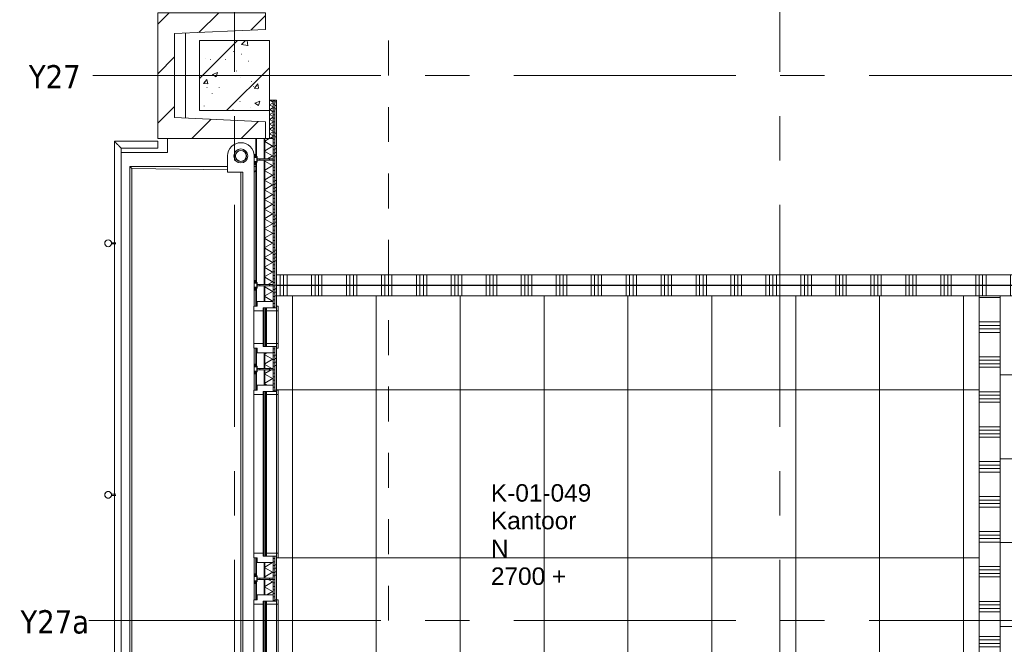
# Model space of a CAD drawing. Header units: millimetres. Extents: x 83969 to 141394, y 139608 to 176267.
# Tile 7 of 40: x 84263 to 91305, y 155831 to 160300. Entities that reach past the tile are written whole.
import ezdxf
from ezdxf.enums import TextEntityAlignment as Align

# ---------------------------------------------------------------- set-up
doc = ezdxf.new("R2010")
doc.units = ezdxf.units.MM
doc.header["$LTSCALE"] = 50
doc.linetypes.add('B0401', pattern=[9.5, 5, -1.5, -3])
doc.linetypes.add('CENTER', pattern=[50.8, 31.75, -6.35, 6.35, -6.35])
for name, color, linetype in [('00---0--FM-RUIMTENR', 7, 'Continuous'), ('AL68----_BRAND_60 MIN', 92, 'BR60'), ('AT$1A---_BWDTEKST', 7, 'Continuous'), ('AT$1A---_PLAFONDHOOGTE', 7, 'Continuous'), ('AT$1A---_TEKST', 7, 'Continuous'), ('AT$1A---_ZONETEKST', 7, 'Continuous')]:
    doc.layers.add(name, color=color, linetype=linetype)
for name, color, linetype, lineweight in [('AA$1A---_ARCEER', 1, 'Continuous', 18), ('AL$7A---_STRAMIEN', 8, 'CENTER', 9), ('AL21----_BUITENWAND', 7, 'Continuous', 9), ('AL21----_BUITENWANDAFW', 4, 'Continuous', 9), ('AL22----_BINNENWAND', 7, 'Continuous', 9), ('AL23----_VLOEREN', 2, 'Continuous', 9), ('AL28----_KOLOMKOP_BETONBAND', 2, 'B0401', 9), ('AL28----_KONSTRUKTIES', 4, 'Continuous', 9), ('AL31----_BUITENKOZIJN', 14, 'Continuous', 9), ('AL34----_BALUSTRADES', 1, 'Continuous', 9), ('AL35----_PLAFONDS', 16, 'Continuous', 9), ('AL72----_INRGEBRUIKSR', 6, 'Continuous', 9)]:
    doc.layers.add(name, color=color, linetype=linetype, lineweight=lineweight)
doc.styles.add('FM_TEKST', font='arial.ttf')
doc.styles.add('Tahoma_3', font='tahoma.ttf', dxfattribs={"height": 166.628086})
doc.linetypes.add('BR60', pattern='A,15,-1,["60",Standard,S=2.5,R=0,X=0,Y=-1.25],-4', length=20)
pattern_1 = [(0, (154885.574, 120319.74), (0, 25), [])]
pattern_2 = [(225, (-609.6, 10), (28.2843, -28.2843), [])]
pattern_3 = [(225, (-609.6, -10), (28.2843, -28.2843), [])]

# ---------------------------------------------------------------- blocks, each defined once
blk = doc.blocks.new('LUMC_constructie_2018_rvt-1-bwd N-01')
at = {"layer": 'AA$1A---_ARCEER'}
h = blk.add_hatch(dxfattribs=at)
h.set_pattern_fill('FP_250', color=256, style=0, pattern_type=2)
h.set_pattern_definition([(50, (154885.57, 120319.74), (364.3679, -31.8783), [38.1, -419.1]), (355, (154885.57, 120319.74), (-70.4859, 382.1133), [30.48, -335.28]), (100.451, (154915.94, 120317.1), (293.885, 350.2334), [32.38, -356.18]), (46.184, (154885.57, 120421.34), (542.1585, -84.0858), [57.15, -628.65]), (96.636, (154930.75, 120414.33), (474.805, 494.8554), [48.57, -534.27]), (351.184, (154885.6, 120421.34), (474.8102, 494.85), [45.72, -502.92]), (21, (154936.37, 120395.94), (303.2285, -204.5305), [38.1, -419.1]), (326, (154936.37, 120395.94), (123.6039, 368.376), [30.48, -335.28]), (71.451, (154961.64, 120378.9), (426.8341, 163.8427), [32.38, -356.18]), (37.5, (154885.57, 120319.74), (6.17665, 169.11015), [1.676, -329.54, 1.676, -338.684, -336.55]), (37.5, (154885.57, 120319.74), (6.17665, 169.11015), [-671.576, 1.676, -334.874]), (7.5, (154885.57, 120319.74), (133.63888, 200.3615), [1.676, -192.38, 1.676, -321.92, -128.27]), (7.5, (154885.57, 120319.74), (133.63888, 200.3615), [-517.652, 1.676, -126.594]), (327.5, (154772.29, 120319.74), (271.18182, -11.45836), [1.676, -125.324, 1.676, -394.564, -525.78]), (327.5, (154772.29, 120319.74), (271.18182, -11.45836), [-523.24, 1.676, -524.104]), (317.5, (154721.5, 120319.74), (296.2585, 50.85285), [1.676, -163.424, 1.676, -261.468, -373.38]), (317.5, (154721.5, 120319.74), (296.2585, 50.85285), [-428.244, 1.676, -371.704]), (45, (154885.57, 120319.74), (211.036, -211.036), [])])
h.paths.add_polyline_path([(85550, 159650), (86050, 159650), (86050, 160150), (85550, 160150)], flags=0)
at = {"layer": 'AL23----_VLOEREN'}
blk.add_line((85450, 160203.7), (85450, 159596.3), dxfattribs=at)
at = {"layer": 'AL28----_KOLOMKOP_BETONBAND'}
for p, q in [((86900, 158475), (86900, 175303)), ((86900, 158475), (86900, 174400)), ((85450, 160203.7), (85450, 159596.3)), ((86050, 160150), (85550, 160150)), ((85550, 160150), (85550, 159650)), ((86050, 159723.7), (86050, 160150)), ((85550, 159650), (86050, 159650)), ((86900, 154575), (86900, 158325)), ((86900, 154575), (86900, 158325))]:
    blk.add_line(p, q, dxfattribs=at)
at = {"layer": 'AL28----_KONSTRUKTIES'}
for p, q in [((86050, 160150), (85550, 160150)), ((85550, 160150), (85550, 159650)), ((86050, 159650), (86050, 160150)), ((85550, 159650), (86050, 159650))]:
    blk.add_line(p, q, dxfattribs=at)
blk = doc.blocks.new('21_LUMC_MOD_prefab_gevelbekleding_kolom - kolom-V24-bwd N-01')
at = {"layer": 'AL21----_BUITENWANDAFW'}
h = blk.add_hatch(dxfattribs=at)
h.set_pattern_fill('FP_266', color=256, style=0, pattern_type=2)
h.set_pattern_definition([(135, (39580.26, 69250.57), (-176.7767, -176.7767), [])])
h.paths.add_polyline_path([(450, -335.3), (450, 385), (330, 385), (300, -265), (-300, -265), (-330, 385), (-450, 385), (-450, -385), (450, -385)], flags=0)
for p, q in [((-330, 385), (-450, 385)), ((-450, 385), (-450, -385)), ((-300, -265), (-330, 385)), ((330, 385), (300, -265)), ((450, 385), (330, 385)), ((450, -385), (450, 385)), ((300, -265), (-300, -265)), ((-450, -385), (450, -385))]:
    blk.add_line(p, q, dxfattribs=at)
blk = doc.blocks.new('23_LUMC_MOD_prefab_gevelbekleding_balkon - balkonplaat-V27-bwd N-01')
at = {"layer": 'AL23----_VLOEREN'}
for p, q in [((-3305, 872.5), (-3295, 872.5)), ((-2405, 872.5), (-2395, 872.5)), ((-1805, 872.5), (-1795, 872.5)), ((-305, 872.5), (-295, 872.5)), ((1195, 872.5), (1205, 872.5)), ((1795, 872.5), (1805, 872.5)), ((3295, 872.5), (3305, 872.5)), ((-3305, 802.5), (-3295, 802.5)), ((-2405, 802.5), (-2395, 802.5)), ((-1805, 802.5), (-1795, 802.5)), ((-305, 802.5), (-295, 802.5)), ((1195, 802.5), (1205, 802.5)), ((1795, 802.5), (1805, 802.5)), ((3295, 802.5), (3305, 802.5)), ((-3325, 762.5), (-3250, 762.5)), ((-3250, 774), (-3250, 762.5)), ((-3250, 762.5), (-3210, 762.5)), ((-3210, 762.5), (-3221.5, 774)), ((-3210, 762.5), (-2250, 762.5)), ((-1950, 762.5), (-1650, 762.5)), ((-450, 762.5), (-150, 762.5)), ((1050, 762.5), (1950, 762.5)), ((3150, 762.5), (3210, 762.5)), ((3210, 762.5), (3221.5, 774)), ((3210, 682.5), (3210, 762.5)), ((3250, 774), (3250, -127.5)), ((-3210, 682.5), (-3210, 667.5)), ((-3210, 682.5), (3210, 682.5)), ((-3210, 667.5), (-3210, 572.5)), ((-3210, 667.5), (3225, 667.5)), ((3225, 667.5), (3210, 682.5)), ((3235, -112.5), (3225, 667.5)), ((-3250, 572.5), (-3325, 572.5)), ((-3226.2, 572.5), (-3250, 572.5)), ((-3250, 572.5), (-3250, -127.5)), ((-3235, -112.5), (-3226.2, 572.5)), ((-3210, 572.5), (-3226.2, 572.5)), ((-3350, 142.5), (-3450, 142.5)), ((-3350, 142.5), (-3350, -189.2)), ((3350, -189.1), (3350, 142.5)), ((3350, 142.5), (3450, 142.5)), ((-3250, -127.5), (-3235, -112.5)), ((3250, -127.5), (-3250, -127.5)), ((-3235, -112.5), (3235, -112.5)), ((3250, -127.5), (3235, -112.5))]:
    blk.add_line(p, q, dxfattribs=at)
for radius, start, end in [(95, 90, 270), (50, 0, 180), (50, 180, 0)]:
    blk.add_arc((-3325, 667.5), radius, start, end, dxfattribs=at)
blk = doc.blocks.new('Railing - standaard_2rails-3175959-bwd N-01')
at = {"layer": 'AL34----_BALUSTRADES'}
for p, q in [((-10, 4), (-10, 85)), ((-30, -4), (-30, 4)), ((0.9, 4), (-30, 4)), ((0.9, -4), (-30, -4)), ((-10, -85), (-10, -4))]:
    blk.add_line(p, q, dxfattribs=at)
for radius, start, end in [(24.1, 90, 270), (24.1, 162.76738, 180), (24.1, 127.58894, 160.69847), (24.2, 55.33669, 124.66331), (24.2, 270, 90), (24.2, 19.30153, 52.41106), (24.2, 0, 17.23262), (24.1, 180, 197.23262), (24.1, 199.30153, 232.41106), (24.1, 235.33669, 304.66331), (24.2, 307.58894, 340.69847), (24.2, 342.76738, 0)]:
    blk.add_arc((-54.2, 0), radius, start, end, dxfattribs=at)
blk = doc.blocks.new('Railing - standaard_2rails-V28-bwd N-01')
at = {"layer": 'AL34----_BALUSTRADES'}
for p, q in [((-10, 4), (-10, 85)), ((-30, -4), (-30, 4)), ((0.9, 4), (-30, 4)), ((0.9, -4), (-30, -4)), ((-10, -85), (-10, -4))]:
    blk.add_line(p, q, dxfattribs=at)
for radius, start, end in [(24.1, 90, 270), (24.1, 162.76738, 180), (24.2, 127.58894, 160.69847), (24.2, 55.33669, 124.66331), (24.2, 270, 90), (24.1, 19.30153, 52.41106), (24.2, 0, 17.23262), (24.1, 180, 197.23262), (24.1, 199.30153, 232.41106), (24.1, 235.33669, 269.82039), (24.1, 270.17961, 304.66331), (24.2, 307.58894, 340.69847), (24.2, 342.76738, 0)]:
    blk.add_arc((-54.2, 0), radius, start, end, dxfattribs=at)
blk = doc.blocks.new('Railing - Railing-5681907-bwd N-01')
at = {"layer": 'AL34----_BALUSTRADES'}
for p, q in [((-69945.5, 39110.2), (-69945.5, 32260.3)), ((-69635.6, 39110.2), (-69945.5, 39110.2)), ((-69635.6, 39110.2), (-69635.6, 39061.9)), ((-69897.2, 32260.3), (-69897.2, 39061.9)), ((-69897.2, 39061.9), (-69635.6, 39061.9)), ((-69897.2, 32260.3), (-69945.5, 32260.3))]:
    blk.add_line(p, q, dxfattribs=at)
blk.add_open_spline([(-69897.2, 39061.9), (-69897.2, 39061.9), (-69897.6, 39062.3), (-69899, 39063.7), (-69900.4, 39065.1), (-69901.9, 39066.6), (-69903.2, 39067.9), (-69904.6, 39069.3), (-69906.2, 39070.9), (-69908, 39072.6), (-69909.3, 39074), (-69910.7, 39075.4), (-69912.1, 39076.8), (-69913.6, 39078.3), (-69915.1, 39079.8), (-69916.6, 39081.3), (-69918.2, 39082.9), (-69919.8, 39084.5), (-69921.4, 39086.1), (-69922.9, 39087.6), (-69924.5, 39089.2), (-69926.1, 39090.8), (-69927.6, 39092.3), (-69929.1, 39093.8), (-69930.6, 39095.3), (-69932.1, 39096.7), (-69933.5, 39098.1), (-69934.8, 39099.5), (-69936.5, 39101.2), (-69938.1, 39102.8), (-69939.5, 39104.2), (-69940.9, 39105.6), (-69942.3, 39107), (-69943.7, 39108.4), (-69945.1, 39109.8), (-69945.5, 39110.2), (-69945.5, 39110.2)], degree=3, knots=[-1, -1, -1, -1, -0.916667, -0.875, -0.833333, -0.791667, -0.770833, -0.75, -0.708333, -0.6875, -0.666667, -0.645833, -0.625, -0.604167, -0.583333, -0.5625, -0.541667, -0.520833, -0.5, -0.479167, -0.458333, -0.4375, -0.416667, -0.395833, -0.375, -0.354167, -0.333333, -0.3125, -0.291667, -0.25, -0.229167, -0.208333, -0.166667, -0.125, -0.083333, 0, 0, 0, 0], dxfattribs=at)
for name, p in [('Railing - standaard_2rails-3175959-bwd N-01', (-69935.6, 38380.3)), ('Railing - standaard_2rails-V28-bwd N-01', (-69935.6, 36580.3)), ('Railing - standaard_2rails-3175959-bwd N-01', (-69935.6, 34780.3)), ('Railing - standaard_2rails-3175959-bwd N-01', (-69935.6, 32980.3))]:
    blk.add_blockref(name, p)
blk = doc.blocks.new('31_LUMC_MOD_houten buitenkozijn_vast raam_enkel - fase1_1100x1200mm-7080326-bwd N-01')
at = {"layer": 'AL31----_BUITENKOZIJN'}
blk.add_hatch(color=256, dxfattribs=at).paths.add_polyline_path([(715, 76.25), (717, 76.25), (717, 80.25), (733, 80.25), (733, 64.25), (767, 64.25), (767, 80.25), (783, 80.25), (783, 76.25), (785, 76.25), (785, 82.25), (765, 82.25), (765, 66.25), (735, 66.25), (735, 82.25), (715, 82.25)], flags=0)
for p, q in [((-600, 89.25), (-600, 74.25)), ((-567, 89.25), (-600, 89.25)), ((-567, 22.25), (-567, 89.25)), ((-567, 89.25), (567, 89.25)), ((600, 89.25), (567, 89.25)), ((567, 89.25), (567, 22.25)), ((600, 74.25), (600, 89.25)), ((735, 82.25), (715, 82.25)), ((715, 82.25), (715, 76.25)), ((715, 76.25), (717, 76.25)), ((717, 76.25), (717, 80.25)), ((717, 80.25), (733, 80.25)), ((733, 80.25), (733, 64.25)), ((735, 66.25), (735, 82.25)), ((785, 82.25), (765, 82.25)), ((765, 82.25), (765, 66.25)), ((767, 64.25), (767, 80.25)), ((767, 80.25), (783, 80.25)), ((783, 80.25), (783, 76.25)), ((783, 76.25), (785, 76.25)), ((785, 76.25), (785, 82.25)), ((-589, 19.75), (-589, 22.25)), ((-589, 22.25), (-567, 22.25)), ((567, 22.25), (-567, 22.25)), ((567, 22.25), (589, 22.25)), ((589, 22.25), (589, 19.75)), ((765, 66.25), (735, 66.25)), ((745, 64.25), (755, 64.25)), ((-589, -49.75), (-589, -0.25)), ((-589, -2.75), (-589, -49.75)), ((-567, -2.75), (-589, -2.75)), ((-567, -86.75), (-567, -2.75)), ((-567, -2.75), (567, -2.75)), ((589, -2.75), (567, -2.75)), ((567, -2.75), (567, -86.75)), ((589, -0.25), (589, -49.75)), ((589, -49.75), (589, -2.75)), ((-600, -74.25), (-600, -86.75)), ((-600, -86.75), (-567, -86.75)), ((567, -86.75), (-567, -86.75)), ((567, -86.75), (600, -86.75)), ((600, -86.75), (600, -74.25))]:
    blk.add_line(p, q, dxfattribs=at)
blk = doc.blocks.new('30_LUMC_MOD_kozijnvulling_glas_dubbel - floatglas-7417961-bwd N-01')
at = {"layer": 'AL31----_BUITENKOZIJN'}
h = blk.add_hatch(dxfattribs=at)
h.set_pattern_fill('FP_269', color=256, style=0, pattern_type=2)
h.set_pattern_definition(pattern_2)
h.paths.add_polyline_path([(589, 10), (-589, 10), (-589, 5), (589, 5)], flags=0)
h = blk.add_hatch(dxfattribs=at)
h.set_pattern_fill('FP_270', color=256, style=0, pattern_type=2)
h.set_pattern_definition(pattern_3)
h.paths.add_polyline_path([(589, -5), (-589, -5), (-589, -10), (589, -10)], flags=0)
for p, q in [((-589, 10), (589, 10)), ((-589, 5), (-589, 10)), ((589, 5), (-589, 5)), ((-589, 5), (-589, -5)), ((589, 5), (-589, 5)), ((589, 5), (589, 10)), ((589, -5), (589, 5)), ((-589, -5), (589, -5)), ((-589, -5), (589, -5)), ((-589, -5), (-589, -10)), ((589, -10), (-589, -10)), ((589, -5), (589, -10))]:
    blk.add_line(p, q, dxfattribs=at)
blk = doc.blocks.new('31_LUMC_MOD_houten buitenkozijn_vast raam_enkel - fase1_1100x300mm-7080684-bwd N-01')
at = {"layer": 'AL31----_BUITENKOZIJN'}
blk.add_hatch(color=256, dxfattribs=at).paths.add_polyline_path([(265, 82.25), (265, 76.25), (267, 76.25), (267, 80.25), (283, 80.25), (283, 64.25), (317, 64.42), (317, 80.25), (333, 80.25), (333, 76.25), (335, 76.25), (335, 82.25), (315, 82.25), (315, 66.25), (285, 66.25), (285, 82.25)], flags=0)
for p, q in [((-150, 89.25), (-150, 74.25)), ((-117, 89.25), (-150, 89.25)), ((-117, 22.25), (-117, 89.25)), ((-117, 89.25), (117, 89.25)), ((150, 89.25), (117, 89.25)), ((117, 89.25), (117, 22.25)), ((150, 74.25), (150, 89.25)), ((285, 82.25), (265, 82.25)), ((265, 82.25), (265, 76.25)), ((265, 76.25), (267, 76.25)), ((267, 76.25), (267, 80.25)), ((267, 80.25), (283, 80.25)), ((283, 80.25), (283, 64.25)), ((285, 66.25), (285, 82.25)), ((335, 82.25), (315, 82.25)), ((315, 82.25), (315, 66.25)), ((317, 64.25), (317, 80.25)), ((317, 80.25), (333, 80.25)), ((333, 80.25), (333, 76.25)), ((333, 76.25), (335, 76.25)), ((335, 76.25), (335, 82.25)), ((-139, 19.75), (-139, 22.25)), ((-139, 22.25), (-117, 22.25)), ((117, 22.25), (-117, 22.25)), ((117, 22.25), (139, 22.25)), ((139, 22.25), (139, 19.75)), ((315, 66.25), (285, 66.25)), ((295, 64.25), (305, 64.25)), ((-139, -49.75), (-139, -0.25)), ((-139, -2.75), (-139, -49.75)), ((-117, -2.75), (-139, -2.75)), ((-117, -86.75), (-117, -2.75)), ((-117, -2.75), (117, -2.75)), ((139, -2.75), (117, -2.75)), ((117, -2.75), (117, -86.75)), ((139, -0.25), (139, -49.75)), ((139, -49.75), (139, -2.75)), ((-150, -74.25), (-150, -86.75)), ((-150, -86.75), (-117, -86.75)), ((117, -86.75), (-117, -86.75)), ((117, -86.75), (150, -86.75)), ((150, -86.75), (150, -74.25))]:
    blk.add_line(p, q, dxfattribs=at)
blk = doc.blocks.new('30_LUMC_MOD_kozijnvulling_glas_dubbel - floatglas-7417962-bwd N-01')
at = {"layer": 'AL31----_BUITENKOZIJN'}
h = blk.add_hatch(dxfattribs=at)
h.set_pattern_fill('FP_269', color=256, style=0, pattern_type=2)
h.set_pattern_definition(pattern_2)
h.paths.add_polyline_path([(139, 5), (139, 10), (-139, 10), (-139, 5), (124.9, 5)], flags=0)
h = blk.add_hatch(dxfattribs=at)
h.set_pattern_fill('FP_270', color=256, style=0, pattern_type=2)
h.set_pattern_definition(pattern_3)
h.paths.add_polyline_path([(139, -5), (-139, -5), (-139, -10), (139, -10)], flags=0)
for p, q in [((-139, 10), (139, 10)), ((-139, 5), (-139, 10)), ((139, 5), (-139, 5)), ((-139, 5), (-139, -5)), ((139, 5), (-139, 5)), ((139, 5), (139, 10)), ((139, -5), (139, 5)), ((-139, -5), (139, -5)), ((-139, -5), (139, -5)), ((-139, -5), (-139, -10)), ((139, -10), (-139, -10)), ((139, -5), (139, -10))]:
    blk.add_line(p, q, dxfattribs=at)
blk = doc.blocks.new('31_LUMC_MOD_houten buitenkozijn_dicht paneel - fase1_900mm-3176919-bwd N-01')
at = {"layer": 'AL31----_BUITENKOZIJN'}
blk.add_hatch(color=256, dxfattribs=at).paths.add_polyline_path([(415, 76.25), (417, 76.25), (417, 80.25), (433, 80.25), (433, 64.25), (467, 64.25), (467, 80.25), (483, 80.25), (483, 76.25), (485, 76.25), (485, 82.25), (465, 82.25), (465, 66.25), (435, 66.25), (435, 82.25), (415, 82.25)], flags=0)
for p, q in [((435, 82.25), (415, 82.25)), ((415, 82.25), (415, 76.25)), ((415, 76.25), (417, 76.25)), ((417, 76.25), (417, 80.25)), ((417, 80.25), (433, 80.25)), ((433, 80.25), (433, 64.25)), ((435, 66.25), (435, 82.25)), ((485, 82.25), (465, 82.25)), ((465, 82.25), (465, 66.25)), ((467, 64.25), (467, 80.25)), ((467, 80.25), (483, 80.25)), ((483, 80.25), (483, 76.25)), ((483, 76.25), (485, 76.25)), ((485, 76.25), (485, 82.25)), ((465, 66.25), (435, 66.25)), ((445, 64.25), (455, 64.25))]:
    blk.add_line(p, q, dxfattribs=at)
blk = doc.blocks.new('52_LUMC_MOD_hemelwaterafvoer - d_80-5432117-bwd N-01')
at = {"layer": 'AL72----_INRGEBRUIKSR'}
for radius, start, end in [(40, 0, 180), (39, 0, 180), (40, 180, 0), (39, 180, 0)]:
    blk.add_arc((0, 0), radius, start, end, dxfattribs=at)
blk = doc.blocks.new('LUMC_schil_2018_rvt-1-bwd N-01')
at = {"layer": 'AA$1A---_ARCEER'}
h = blk.add_hatch(dxfattribs=at)
h.set_pattern_fill('FP_255', color=256, angle=-120, style=0, pattern_type=2)
h.set_pattern_definition([(330, (86050, 159586.866), (29.982, 17.331), []), (30, (86050, 159552.216), (-0.018, 34.631), [])])
h.paths.add_polyline_path([(86050, 159450), (86075.5, 159450), (86075.5, 159723.7), (86050, 159723.7), (86050, 159486.5)], flags=0)
h = blk.add_hatch(dxfattribs=at)
h.set_pattern_fill('FP_249', color=256, style=0, pattern_type=2)
h.set_pattern_definition(pattern_1)
h.paths.add_polyline_path([(86075.5, 159450), (86087.5, 159450), (86087.5, 159723.7), (86075.5, 159723.7), (86075.5, 159623.9)], flags=0)
h = blk.add_hatch(dxfattribs=at)
h.set_pattern_fill('FP_254', color=256, angle=-90, style=0, pattern_type=2)
h.set_pattern_definition([(0, (86050, 159486.87), (0, 250), []), (0, (86050, 159461.87), (0, 250), []), (0, (86050, 159436.87), (0, 250), []), (0, (86050, 159411.87), (0, 250), [])])
h.paths.add_polyline_path([(86087.5, 159450), (86100, 159450), (86100, 159723.7), (86087.5, 159723.7), (86087.5, 159623.9)], flags=0)
h = blk.add_hatch(dxfattribs=at)
h.set_pattern_fill('FP_257', color=256, angle=-120, style=0, pattern_type=2)
h.set_pattern_definition([(330, (85951.5, 156000), (60.0078, 34.6365), []), (30, (85951.5, 155930.7), (0.0078, 69.2865), [])])
h.paths.add_polyline_path([(86015.5, 152550), (86075.5, 152550), (86075.5, 152695), (86015.5, 152695), (86015.5, 152616.3)], flags=0)
h.paths.add_polyline_path([(86075.5, 152705), (86075.5, 152816), (86015.5, 152816), (86015.5, 152705), (86060.1, 152705)], flags=0)
h.paths.add_polyline_path([(86075.5, 154084), (86075.5, 154195), (86015.5, 154195), (86015.5, 154084), (86060.1, 154084)], flags=0)
h.paths.add_polyline_path([(86015.5, 154205), (86075.5, 154205), (86075.5, 154795), (86015.5, 154795), (86015.5, 154265.2)], flags=0)
h.paths.add_polyline_path([(86060.1, 154805), (86075.5, 154805), (86075.5, 154916), (86015.5, 154916), (86015.5, 154805)], flags=0)
h.paths.add_polyline_path([(86015.5, 156184), (86075.5, 156184), (86075.5, 156295), (86015.5, 156295), (86015.5, 156188.8)], flags=0)
h.paths.add_polyline_path([(86060.1, 156305), (86075.5, 156305), (86075.5, 156416), (86015.5, 156416), (86015.5, 156305)], flags=0)
h.paths.add_polyline_path([(86015.5, 157684), (86075.5, 157684), (86075.5, 157795), (86015.5, 157795), (86015.5, 157700.3)], flags=0)
h.paths.add_polyline_path([(86075.5, 157805), (86075.5, 157916), (86015.5, 157916), (86015.5, 157805), (86060.1, 157805)], flags=0)
h.paths.add_polyline_path([(86015.5, 158284), (86075.5, 158284), (86075.5, 158395), (86015.5, 158395), (86015.5, 158387.3)], flags=0)
h.paths.add_polyline_path([(86015.5, 158405), (86075.5, 158405), (86075.5, 159295), (86015.5, 159295), (86015.5, 158524.7)], flags=0)
h.paths.add_polyline_path([(86015.5, 159305), (86075.5, 159305), (86075.5, 159450), (86015.5, 159450), (86015.5, 159349.1)], flags=0)
h = blk.add_hatch(dxfattribs=at)
h.set_pattern_fill('FP_249', color=256, style=0, pattern_type=2)
h.set_pattern_definition(pattern_1)
h.paths.add_polyline_path([(86075.5, 152550), (86087.5, 152550), (86087.5, 152861), (86075.5, 152861), (86075.5, 152695)], flags=0)
h.paths.add_polyline_path([(86075.5, 154039), (86087.5, 154039), (86087.5, 154961), (86075.5, 154961), (86075.5, 154084)], flags=0)
h.paths.add_polyline_path([(86075.5, 156139), (86087.5, 156139), (86087.5, 156461), (86075.5, 156461), (86075.5, 156184)], flags=0)
h.paths.add_polyline_path([(86075.5, 157639), (86087.5, 157639), (86087.5, 157961), (86075.5, 157961), (86075.5, 157684)], flags=0)
h.paths.add_polyline_path([(86087.5, 158239), (86087.5, 159450), (86075.5, 159450), (86075.5, 158239)], flags=0)
h = blk.add_hatch(dxfattribs=at)
h.set_pattern_fill('FP_256', color=256, angle=-90, style=0, pattern_type=2)
h.set_pattern_definition([(0, (85951.5, 155900), (0, 250), []), (0, (85951.5, 155875), (0, 250), []), (0, (85951.5, 155850), (0, 250), []), (0, (85951.5, 155825), (0, 250), [])])
h.paths.add_polyline_path([(86087.5, 152550), (86100, 152550), (86100, 152861), (86087.5, 152861), (86087.5, 152753.7)], flags=0)
h.paths.add_polyline_path([(86100, 154039), (86100, 154961), (86087.5, 154961), (86087.5, 154039)], flags=0)
h.paths.add_polyline_path([(86087.5, 156139), (86100, 156139), (86100, 156461), (86087.5, 156461), (86087.5, 156326.2)], flags=0)
h.paths.add_polyline_path([(86100, 157639), (86100, 157961), (86087.5, 157961), (86087.5, 157639)], flags=0)
h.paths.add_polyline_path([(86087.5, 158239), (86100, 158239), (86100, 159450), (86087.5, 159450), (86087.5, 158249.9)], flags=0)
at = {"layer": 'AL21----_BUITENWAND'}
for p, q in [((86100, 159723.7), (86050, 159723.7)), ((86050, 159723.7), (86050, 159450)), ((86075.5, 159723.7), (86075.5, 159450)), ((86087.5, 159723.7), (86087.5, 159450)), ((86100, 159450), (86100, 159723.7)), ((85951.5, 159450), (85951.5, 159320)), ((85957.5, 159320), (85957.5, 159450)), ((86012.5, 159305), (86012.5, 159450)), ((86015.5, 159305), (86015.5, 159450)), ((86050, 159450), (86020, 159450)), ((86050, 159450), (86075.5, 159450)), ((86075.5, 159450), (86050, 159450)), ((86075.5, 159305), (86075.5, 159450)), ((86087.5, 158239), (86087.5, 159450)), ((86100, 158239), (86100, 159450)), ((85951.5, 159320), (85961.5, 159320)), ((85961.5, 159320), (85961.5, 159305)), ((85961.5, 159305), (86075.5, 159305)), ((86075.5, 159295), (85961.5, 159295)), ((85961.5, 159295), (85961.5, 159280)), ((86012.5, 158405), (86012.5, 159295)), ((86015.5, 158405), (86015.5, 159295)), ((86075.5, 159305), (86075.5, 159295)), ((86075.5, 158405), (86075.5, 159295)), ((85961.5, 159280), (85951.5, 159280)), ((85951.5, 159280), (85951.5, 158420)), ((85957.5, 158420), (85957.5, 159280)), ((85951.5, 158420), (85961.5, 158420)), ((85961.5, 158380), (85951.5, 158380)), ((85951.5, 158380), (85951.5, 158250)), ((85957.5, 158250), (85957.5, 158380)), ((85961.5, 158420), (85961.5, 158405)), ((85961.5, 158405), (86075.5, 158405)), ((86075.5, 158395), (85961.5, 158395)), ((85961.5, 158395), (85961.5, 158380)), ((86012.5, 158284), (86012.5, 158395)), ((86015.5, 158284), (86015.5, 158395)), ((86075.5, 158405), (86075.5, 158395)), ((86075.5, 158284), (86075.5, 158395)), ((85951.5, 158250), (85961.5, 158250)), ((85961.5, 158250), (85961.5, 158284)), ((85961.5, 158284), (86075.5, 158284)), ((86075.5, 158284), (86075.5, 158239)), ((86075.5, 158239), (86100, 158239)), ((85951.5, 157950), (85951.5, 157820)), ((85961.5, 157950), (85951.5, 157950)), ((85957.5, 157820), (85957.5, 157950)), ((85961.5, 157916), (85961.5, 157950)), ((86100, 157961), (86075.5, 157961)), ((86075.5, 157961), (86075.5, 157916)), ((86087.5, 157639), (86087.5, 157961)), ((86100, 157639), (86100, 157961)), ((86075.5, 157916), (85961.5, 157916)), ((86012.5, 157805), (86012.5, 157916)), ((86015.5, 157805), (86015.5, 157916)), ((86075.5, 157805), (86075.5, 157916)), ((85951.5, 157820), (85961.5, 157820)), ((85961.5, 157820), (85961.5, 157805)), ((85961.5, 157780), (85951.5, 157780)), ((85951.5, 157780), (85951.5, 157650)), ((85957.5, 157650), (85957.5, 157780)), ((85961.5, 157805), (86075.5, 157805)), ((86075.5, 157795), (85961.5, 157795)), ((85961.5, 157795), (85961.5, 157780)), ((86012.5, 157684), (86012.5, 157795)), ((86015.5, 157684), (86015.5, 157795)), ((86075.5, 157805), (86075.5, 157795)), ((86075.5, 157684), (86075.5, 157795)), ((85961.5, 157650), (85961.5, 157684)), ((85961.5, 157684), (86075.5, 157684)), ((86075.5, 157684), (86075.5, 157639)), ((85951.5, 157650), (85961.5, 157650)), ((86075.5, 157639), (86100, 157639)), ((85951.5, 156450), (85951.5, 156320)), ((85961.5, 156450), (85951.5, 156450)), ((85957.5, 156320), (85957.5, 156450)), ((85961.5, 156416), (85961.5, 156450)), ((86075.5, 156416), (85961.5, 156416)), ((86012.5, 156305), (86012.5, 156416)), ((86015.5, 156305), (86015.5, 156416)), ((86100, 156461), (86075.5, 156461)), ((86075.5, 156461), (86075.5, 156416)), ((86075.5, 156305), (86075.5, 156416)), ((86087.5, 156139), (86087.5, 156461)), ((86100, 156139), (86100, 156461)), ((85951.5, 156320), (85961.5, 156320)), ((85961.5, 156280), (85951.5, 156280)), ((85951.5, 156280), (85951.5, 156150)), ((85957.5, 156150), (85957.5, 156280)), ((85961.5, 156320), (85961.5, 156305)), ((85961.5, 156305), (86075.5, 156305)), ((86075.5, 156295), (85961.5, 156295)), ((85961.5, 156295), (85961.5, 156280)), ((86012.5, 156184), (86012.5, 156295)), ((86015.5, 156184), (86015.5, 156295)), ((86075.5, 156305), (86075.5, 156295)), ((86075.5, 156184), (86075.5, 156295)), ((85951.5, 156150), (85961.5, 156150)), ((85961.5, 156150), (85961.5, 156184)), ((85961.5, 156184), (86075.5, 156184)), ((86075.5, 156184), (86075.5, 156139)), ((86075.5, 156139), (86100, 156139))]:
    blk.add_line(p, q, dxfattribs=at)
for name, p, rotation in [('21_LUMC_MOD_prefab_gevelbekleding_kolom - kolom-V24-bwd N-01', (85635, 159900), 270.0000000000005), ('23_LUMC_MOD_prefab_gevelbekleding_balkon - balkonplaat-V27-bwd N-01', (85177.5, 156000), 269.9999999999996), ('31_LUMC_MOD_houten buitenkozijn_dicht paneel - fase1_900mm-3176919-bwd N-01', (86025.8, 158850), 90), ('31_LUMC_MOD_houten buitenkozijn_vast raam_enkel - fase1_1100x300mm-7080684-bwd N-01', (86025.8, 158100), 90), ('30_LUMC_MOD_kozijnvulling_glas_dubbel - floatglas-7417962-bwd N-01', (86016, 158100), 270.0000000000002), ('31_LUMC_MOD_houten buitenkozijn_vast raam_enkel - fase1_1100x1200mm-7080326-bwd N-01', (86025.8, 157050), 90), ('30_LUMC_MOD_kozijnvulling_glas_dubbel - floatglas-7417961-bwd N-01', (86016, 157050), 270.0000000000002), ('31_LUMC_MOD_houten buitenkozijn_vast raam_enkel - fase1_1100x1200mm-7080326-bwd N-01', (86025.8, 155550), 90), ('30_LUMC_MOD_kozijnvulling_glas_dubbel - floatglas-7417961-bwd N-01', (86016, 155550), 270.0000000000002)]:
    blk.add_blockref(name, p, dxfattribs=dict(rotation=rotation))
for name, p in [('Railing - Railing-5681907-bwd N-01', (154885.6, 120319.7)), ('52_LUMC_MOD_hemelwaterafvoer - d_80-5432117-bwd N-01', (85845, 159325))]:
    blk.add_blockref(name, p)
blk = doc.blocks.new('FM_RM4')
for tag, p, flags in [('BEDRIJFSORGAAN', (0, -1378.1), 1), ('RUIMTESOORT', (-5, -1668.1), 1), ('GEBRUIK', (-40, -1963.1), 1), ('OPPERVLAKTE', (-35, -2248.1), 9), ('VLOEROPP', (-55, -2518.1), 9), ('OMTREK', (-40, -2803.1), 9), ('HANDLE', (-50, -3118.1), 9), ('VLRHANDLE', (-55, -3383.1), 9), ('HANDLEBLOK', (-50, -3673.1), 9)]:
    blk.add_attdef(tag, p, '', height=125, dxfattribs=dict(flags=flags))
at = {"layer": 'AT$1A---_BWDTEKST', "style": 'FM_TEKST'}
blk.add_attdef('BOUWDEEL', text='', height=125, dxfattribs=at).set_placement((0, -398.1), align=Align.MIDDLE_LEFT)
at = {"layer": 'AT$1A---_PLAFONDHOOGTE', "style": 'FM_TEKST'}
blk.add_attdef('PLAFONDHOOGTE', text='', height=125, dxfattribs=at).set_placement((0, -595.8), align=Align.MIDDLE_LEFT)
at = {"layer": 'AT$1A---_TEKST', "style": 'FM_TEKST'}
blk.add_attdef('RUIMTENAAM', text='', height=125, dxfattribs=at).set_placement((0, -197.8), align=Align.MIDDLE_LEFT)
at = {"layer": 'AT$1A---_ZONETEKST', "style": 'FM_TEKST'}
blk.add_attdef('RUIMTENR', text='', height=125, dxfattribs=at).set_placement((0, 0), align=Align.MIDDLE_LEFT)

msp = doc.modelspace()

# ---------------------------------------------------------------- hatches: boundary and pattern name
at = {"layer": 'AA$1A---_ARCEER'}
h = msp.add_hatch(dxfattribs=at)
h.set_pattern_fill('FP_105', color=256, angle=-90, style=0, pattern_type=2)
h.set_pattern_definition([(270, (89425, 158475), (250, 2e-14), []), (270, (89400, 158475), (250, 2e-14), []), (270, (89375, 158475), (250, 2e-14), []), (270, (89350, 158475), (250, 2e-14), [])])
h.paths.add_polyline_path([(92840, 158325), (92950, 158325), (92950, 158475), (92840, 158475)], flags=0)
h.paths.add_polyline_path([(86250.2, 158325), (91848, 158325), (91848, 158475), (86100, 158475), (86100, 158325)], flags=0)
h = msp.add_hatch(dxfattribs=at)
h.set_pattern_fill('FP_109', color=256, angle=270, style=0, pattern_type=2)
h.set_pattern_definition([(180, (91275, 151562.5), (-5e-13, -250), []), (180, (91275, 151587.5), (-5e-13, -250), []), (180, (91275, 151612.5), (-5e-13, -250), []), (180, (91275, 151637.5), (-5e-13, -250), [])])
h.paths.add_polyline_path([(91275, 144600), (91275, 147254), (91125, 147254), (91125, 144600)], flags=0)
h.paths.add_polyline_path([(91125, 148246), (91275, 148246), (91275, 148754), (91125, 148754), (91125, 148425)], flags=0)
h.paths.add_polyline_path([(91125, 149746), (91275, 149746), (91275, 153254), (91125, 153254), (91125, 151725)], flags=0)
h.paths.add_polyline_path([(91125, 154246), (91275, 154246), (91275, 154754), (91125, 154754), (91125, 154425)], flags=0)
h.paths.add_polyline_path([(91275, 155746), (91275, 158325), (91125, 158325), (91125, 155746)], flags=0)
at = {"layer": 'AL35----_PLAFONDS'}
h = msp.add_hatch(dxfattribs=at)
h.set_pattern_fill('FP_2', color=256, style=0, pattern_type=2)
h.set_pattern_definition([(0, (88612.5, 156450), (0, -1200), []), (270, (88612.5, 156450), (-600, -4e-14), [])])
h.paths.add_polyline_path([(87010.6, 154575), (91125, 154575), (91125, 158325), (86100, 158325), (86100, 154575), (86250.2, 154575)], flags=0)
h = msp.add_hatch(dxfattribs=at)
h.set_pattern_fill('FP_31', color=256, style=0, pattern_type=2)
h.set_pattern_definition([(90, (92112.5, 152957.5), (1200, -7e-14), []), (0, (92112.5, 152957.5), (0, -600), [])])
h.paths.add_polyline_path([(92950, 147590), (92950, 158325), (91275, 158325), (91275, 147590)], flags=0)
h.paths.add_polyline_path([(91639, 156277.4), (91611, 156277.4), (91583.7, 156283.6), (91558.5, 156295.8), (91536.6, 156313.2), (91625, 156401.6), (91713.4, 156313.2), (91691.5, 156295.7), (91666.3, 156283.6), (91639, 156277.4)], flags=0)
h.paths.add_polyline_path([(91625, 156401.6), (91536.6, 156490), (91558.5, 156507.5), (91583.7, 156519.6), (91611, 156525.9), (91639, 156525.9), (91666.3, 156519.6), (91691.5, 156507.5), (91713.4, 156490), (91625, 156401.6)], flags=0)

# ---------------------------------------------------------------- linework, layer by layer
at = {"layer": 'AL$7A---_STRAMIEN'}
for p, q in [((85800, 139607.7), (85800, 175432.8)), ((89700, 139607.7), (89700, 175432.8)), ((84757.3, 159900), (85257.3, 159900)), ((85257.3, 159900), (133414.5, 159900)), ((85257.3, 156000), (133414.5, 156000))]:
    msp.add_line(p, q, dxfattribs=at)
at = {"layer": 'AL22----_BINNENWAND'}
for p, q in [((91848, 158475), (86100, 158475)), ((86100, 158475), (86100, 158325)), ((86100, 158325), (91848, 158325)), ((91125, 158325), (91125, 155746)), ((91275, 155746), (91275, 158325))]:
    msp.add_line(p, q, dxfattribs=at)
at = {"layer": 'AL35----_PLAFONDS'}
msp.add_line((86100, 154575), (86100, 158325), dxfattribs=at)
at = {"layer": 'AL68----_BRAND_60 MIN'}
msp.add_line((86100, 158400), (93000, 158400), dxfattribs=at)

# ---------------------------------------------------------------- block references
msp.add_blockref('LUMC_constructie_2018_rvt-1-bwd N-01', (0, 0))
at = {"layer": '00---0--FM-RUIMTENR'}
msp.add_blockref('FM_RM4', (87633, 156914), dxfattribs=at).add_auto_attribs({'RUIMTENR': 'K-01-049', 'RUIMTENAAM': 'Kantoor', 'BOUWDEEL': 'N', 'PLAFONDHOOGTE': '2700 +'})

# ---------------------------------------------------------------- texts
at = {"layer": 'AL$7A---_STRAMIEN', "char_height": 166.63, "attachment_point": 2, "line_spacing_factor": 1.000232, "style": 'Tahoma_3', "bg_fill": 3, "box_fill_scale": 1.25, "bg_fill_color": 0, "bg_fill_transparency": 0}
for s, insert, width in [('Y27', (84513.8, 159975), 459.877), ('Y27a', (84513.8, 156075), 604.77)]:
    msp.add_mtext(s, dxfattribs=dict(at, insert=insert, width=width))

# ---------------------------------------------------------------- next in the draw order: linework, layer by layer
at = {"layer": 'AL$7A---_STRAMIEN'}
msp.add_line((84757.3, 156000), (85257.3, 156000), dxfattribs=at)

# ---------------------------------------------------------------- next in the draw order: block references
msp.add_blockref('LUMC_schil_2018_rvt-1-bwd N-01', (0, 0))

doc.saveas('drawing.dxf')
